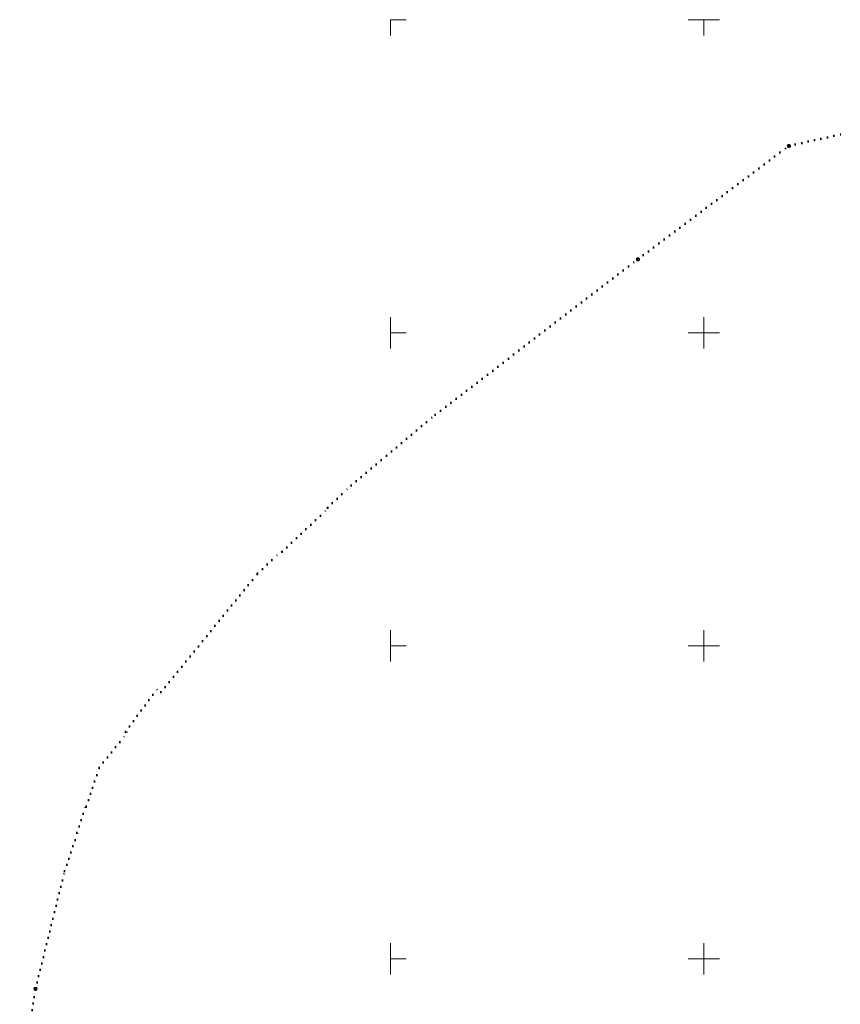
# Model space of a CAD drawing. Extents: x 6472695 to 6473494, y 5822279 to 5823456.
# Tile 8 of 51: x 6472741 to 6472872, y 5822843 to 5823000. Entities that reach past the tile are written whole.
import ezdxf

# ---------------------------------------------------------------- set-up
doc = ezdxf.new("R2010")
doc.units = 0
doc.linetypes.add('KROPK2', pattern=[1, 0.05, -0.95])
doc.layers.get('0').update_dxf_attribs({"linetype": 'CONTINUOUS'})
for name, color, linetype, lineweight in [('EGPG', 7, 'CONTINUOUS', 18), ('GESJAE', 7, 'CONTINUOUS', 50), ('Ramka sekcyjna', 7, 'CONTINUOUS', 18)]:
    doc.layers.add(name, color=color, linetype=linetype, lineweight=lineweight)

# ---------------------------------------------------------------- blocks, each defined once
blk = doc.blocks.new('D_GEPPGD1_1')
at = {"color": 0}
blk.add_lwpolyline([(0, 0.25), (0.077254, 0.237764), (0.146946, 0.202254), (0.202254, 0.146946), (0.237764, 0.077254), (0.25, 0), (0.237764, -0.077254), (0.202254, -0.146946), (0.146946, -0.202254), (0.077254, -0.237764), (0, -0.25), (-0.077254, -0.237764), (-0.146946, -0.202254), (-0.202254, -0.146946), (-0.237764, -0.077254), (-0.25, 0), (-0.237764, 0.077254), (-0.202254, 0.146946), (-0.146946, 0.202254), (-0.077254, 0.237764)], close=True, dxfattribs=at)
blk = doc.blocks.new('D_GEPPGD1_2')
blk.add_hatch(color=0).paths.add_polyline_path([(0, -0.045), (0.013906, -0.042798), (0.02645, -0.036406), (0.036406, -0.02645), (0.042798, -0.013906), (0.045, 0), (0.042798, 0.013906), (0.036406, 0.02645), (0.02645, 0.036406), (0.013906, 0.042798), (0, 0.045), (-0.013906, 0.042798), (-0.02645, 0.036406), (-0.036406, 0.02645), (-0.042798, 0.013906), (-0.045, 0), (-0.042798, -0.013906), (-0.036406, -0.02645), (-0.02645, -0.036406), (-0.013906, -0.042798)])

msp = doc.modelspace()

# ---------------------------------------------------------------- linework, layer by layer
at = {"layer": 'GESJAE', "linetype": 'KROPK2', "lineweight": 50, "elevation": 10.22}
msp.add_lwpolyline([(6472740.83, 5822829.38), (6472743.35, 5822845.21), (6472748, 5822864.01), (6472750.05, 5822870.13), (6472749.97, 5822870.16), (6472751.39, 5822874.39), (6472751.46, 5822874.36), (6472753.52, 5822880.53), (6472758, 5822886.15), (6472757.73, 5822886.26), (6472762.69, 5822893.04), (6472763.38, 5822892.59), (6472778.79, 5822911.53), (6472782.6, 5822915.12), (6472782.7, 5822915.01), (6472790.06, 5822921.95), (6472789.96, 5822922.06), (6472793.72, 5822925.61), (6472807.16, 5822936.91), (6472839.49, 5822961.74), (6472863.59, 5822979.84), (6472872.63, 5822981.84)], dxfattribs=at)
at = {"layer": 'Ramka sekcyjna', "color": 7, "linetype": 'Continuous', "lineweight": 18, "elevation": 100, "flags": 128}
for points in [[(6472800, 5823000), (6472800, 5822997.5)], [(6472800, 5823000), (6472802.5, 5823000)], [(6472852.5, 5823000), (6472847.5, 5823000)], [(6472850, 5823000), (6472850, 5822997.5)], [(6472800, 5822947.5), (6472800, 5822952.5)], [(6472850, 5822947.5), (6472850, 5822952.5)], [(6472800, 5822950), (6472802.5, 5822950)], [(6472852.5, 5822950), (6472847.5, 5822950)], [(6472800, 5822897.5), (6472800, 5822902.5)], [(6472850, 5822897.5), (6472850, 5822902.5)], [(6472800, 5822900), (6472802.5, 5822900)], [(6472852.5, 5822900), (6472847.5, 5822900)], [(6472800, 5822847.5), (6472800, 5822852.5)], [(6472850, 5822847.5), (6472850, 5822852.5)], [(6472800, 5822850), (6472802.5, 5822850)], [(6472852.5, 5822850), (6472847.5, 5822850)]]:
    msp.add_lwpolyline(points, dxfattribs=at)

# ---------------------------------------------------------------- block references
at = {"layer": 'EGPG', "color": 7, "linetype": 'Continuous', "lineweight": 18}
for name, p in [('D_GEPPGD1_1', (6472863.59, 5822979.84)), ('D_GEPPGD1_1', (6472839.49, 5822961.74)), ('D_GEPPGD1_2', (6472807.16, 5822936.91)), ('D_GEPPGD1_2', (6472793.72, 5822925.61)), ('D_GEPPGD1_2', (6472789.96, 5822922.06)), ('D_GEPPGD1_2', (6472790.06, 5822921.95)), ('D_GEPPGD1_2', (6472782.6, 5822915.12)), ('D_GEPPGD1_2', (6472782.7, 5822915.01)), ('D_GEPPGD1_2', (6472778.79, 5822911.53)), ('D_GEPPGD1_2', (6472762.69, 5822893.04)), ('D_GEPPGD1_2', (6472763.38, 5822892.59)), ('D_GEPPGD1_2', (6472757.73, 5822886.26)), ('D_GEPPGD1_2', (6472758, 5822886.15)), ('D_GEPPGD1_2', (6472753.52, 5822880.53)), ('D_GEPPGD1_2', (6472751.39, 5822874.39)), ('D_GEPPGD1_2', (6472751.46, 5822874.36)), ('D_GEPPGD1_2', (6472749.97, 5822870.16)), ('D_GEPPGD1_2', (6472750.05, 5822870.13)), ('D_GEPPGD1_2', (6472748, 5822864.01)), ('D_GEPPGD1_1', (6472743.35, 5822845.21))]:
    msp.add_blockref(name, p, dxfattribs=at)

doc.saveas('drawing.dxf')
